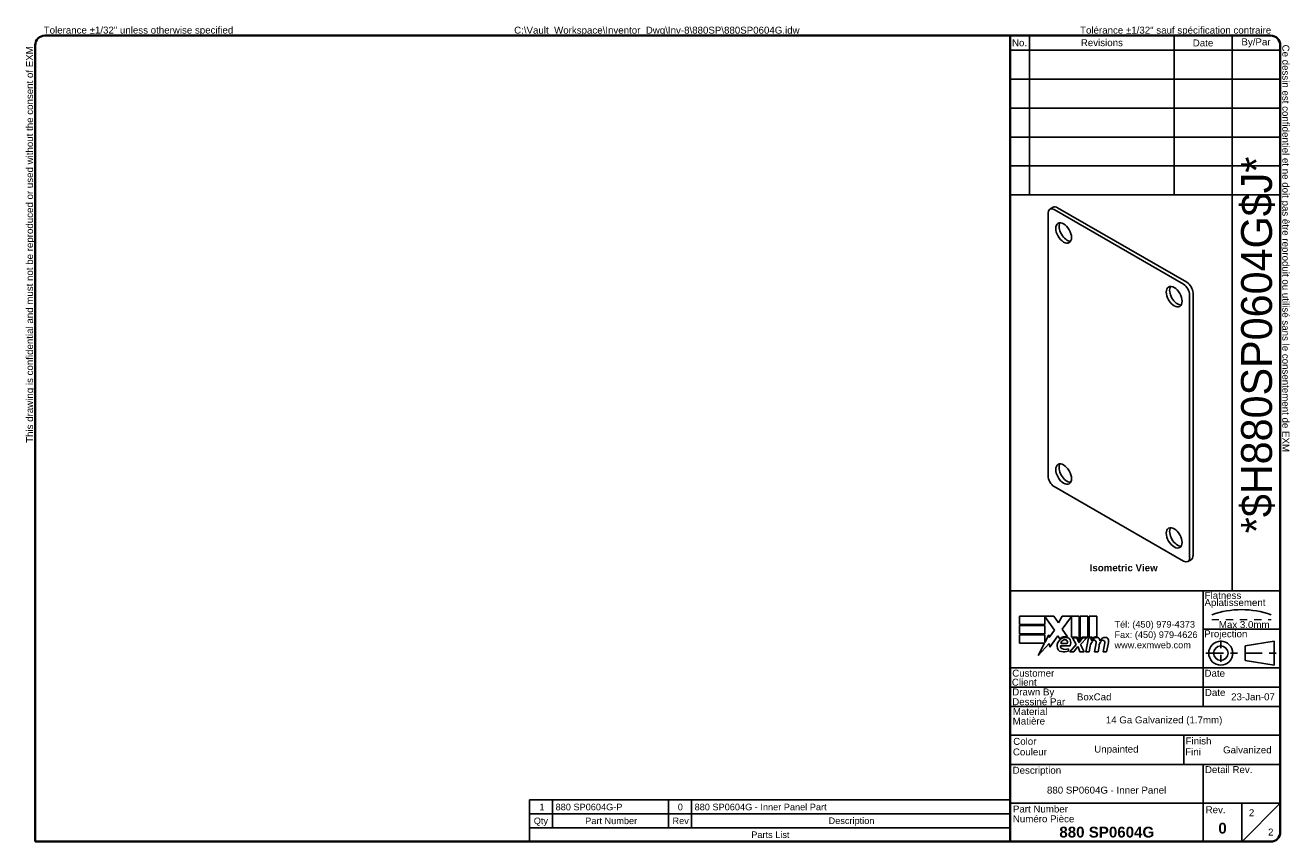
# Model space of a CAD drawing. Header units: inches. Extents: x 0.3 to 18.5, y 0.3 to 12.
import ezdxf
from ezdxf.enums import TextEntityAlignment as Align

# ---------------------------------------------------------------- set-up
doc = ezdxf.new("R2010")
doc.units = ezdxf.units.IN
doc.header["$LTSCALE"] = 1.111111
doc.header["$MEASUREMENT"] = 0
doc.linetypes.add('CHAIN', pattern=[0.7087, 0.4724, -0.0591, 0.1181, -0.0591])
doc.linetypes.add('DASHED', pattern=[0.2067, 0.1654, -0.0413])
doc.layers.get('0').update_dxf_attribs({"lineweight": 25})
for name, color, linetype, lineweight in [('Centerline(ANSI)', 7, 'Continuous', 25), ('Sketch Geometry(ANSI)', 7, 'Continuous', 25), ('Symbols(ANSI)', 7, 'Continuous', 25), ('Visible Edges(ANSI)', 7, 'Continuous', 25)]:
    doc.layers.add(name, color=color, linetype=linetype, lineweight=lineweight)
doc.styles.add('Current-ANSI', font='arial.ttf')
doc.styles.add('Part List-ANSI', font='arial.ttf')
doc.styles.add('Text Style44', font='arialbd.ttf')
doc.styles.add('Text Style83', font='FRE3OF9X.TTF')

# ---------------------------------------------------------------- blocks, each defined once
blk = doc.blocks.new('Parts List')
at = {"layer": 'Symbols(ANSI)'}
for p, q in [((13.023, 0.795), (6.798, 0.795)), ((6.798, 0.795), (6.798, 0.615)), ((7.098, 0.795), (7.098, 0.615)), ((8.598, 0.795), (8.598, 0.615)), ((8.898, 0.795), (8.898, 0.615)), ((13.023, 0.795), (13.023, 0.615)), ((13.023, 0.615), (6.798, 0.615)), ((6.798, 0.435), (6.798, 0.615)), ((7.098, 0.435), (7.098, 0.615)), ((8.598, 0.435), (8.598, 0.615)), ((8.898, 0.435), (8.898, 0.615)), ((13.023, 0.435), (13.023, 0.615)), ((6.798, 0.255), (6.798, 0.435)), ((13.023, 0.435), (6.798, 0.435)), ((13.023, 0.255), (13.023, 0.435)), ((13.023, 0.255), (6.798, 0.255))]:
    blk.add_line(p, q, dxfattribs=at)
at = {"layer": 'Symbols(ANSI)', "char_height": 0.085, "attachment_point": 7, "line_spacing_factor": 0.25, "style": 'Part List-ANSI'}
for s, insert in [('1', (6.928, 0.662)), ('880 SP0604G-P', (7.138, 0.66)), ('0', (8.72, 0.66)), ('880 SP0604G - Inner Panel Part', (8.938, 0.66)), ('Qty', (6.855, 0.456)), ('Part Number', (7.521, 0.481)), ('Rev', (8.652, 0.481)), ('Description', (10.673, 0.458)), ('Parts List', (9.672, 0.301))]:
    blk.add_mtext(s, dxfattribs=dict(at, insert=insert))
blk = doc.blocks.new('Title Blocks EXM - ANSI B')
for p, q in [((13.372, 3.063), (13.372, 3.17)), ((13.372, 3.17), (13.818, 3.17)), ((13.824, 2.989), (13.701, 3.168)), ((13.701, 3.168), (13.701, 3.063)), ((13.818, 3.17), (13.877, 3.083)), ((13.877, 3.083), (13.923, 3.17)), ((13.923, 3.17), (14.146, 3.17)), ((14.046, 3.166), (13.924, 3.002)), ((14.046, 2.9), (14.046, 3.166)), ((14.146, 3.17), (14.146, 2.842)), ((14.16, 3.17), (14.259, 3.17)), ((14.16, 2.866), (14.16, 3.17)), ((14.259, 3.17), (14.259, 2.9)), ((14.273, 3.17), (14.372, 3.17)), ((14.273, 2.9), (14.273, 3.17)), ((14.372, 3.17), (14.372, 2.905)), ((13.701, 3.063), (13.372, 3.063)), ((13.372, 3.049), (13.701, 3.049)), ((13.372, 2.942), (13.372, 3.049)), ((13.701, 3.049), (13.701, 2.942)), ((13.758, 2.895), (13.824, 2.989)), ((13.924, 3.002), (13.993, 2.903)), ((13.701, 2.942), (13.372, 2.942)), ((13.372, 2.82), (13.372, 2.927)), ((13.372, 2.927), (13.701, 2.927)), ((13.695, 2.82), (13.372, 2.82)), ((13.612, 2.661), (13.695, 2.82)), ((13.758, 2.815), (13.612, 2.661)), ((13.701, 2.831), (13.752, 2.929)), ((13.701, 2.927), (13.701, 2.831)), ((13.752, 2.929), (13.758, 2.895)), ((13.765, 2.768), (13.758, 2.815)), ((13.87, 2.914), (13.765, 2.768)), ((13.893, 2.876), (13.87, 2.914)), ((13.905, 2.788), (14.027, 2.788)), ((13.91, 2.818), (13.99, 2.818)), ((14.023, 2.709), (14.105, 2.802)), ((14.121, 2.9), (14.046, 2.9)), ((14.059, 2.891), (14.113, 2.891)), ((14.105, 2.802), (14.059, 2.891)), ((14.113, 2.891), (14.139, 2.83)), ((14.146, 2.842), (14.121, 2.9)), ((14.139, 2.83), (14.146, 2.83)), ((14.146, 2.83), (14.19, 2.891)), ((14.185, 2.9), (14.16, 2.866)), ((14.245, 2.891), (14.164, 2.803)), ((14.164, 2.803), (14.209, 2.709)), ((14.259, 2.9), (14.185, 2.9)), ((14.19, 2.891), (14.245, 2.891)), ((14.232, 2.709), (14.264, 2.891)), ((14.264, 2.891), (14.302, 2.891)), ((14.314, 2.9), (14.273, 2.9)), ((14.302, 2.891), (14.299, 2.859)), ((14.299, 2.859), (14.309, 2.859)), ((14.312, 2.88), (14.314, 2.9)), ((14.345, 2.709), (14.365, 2.824)), ((14.457, 2.709), (14.477, 2.824)), ((14.523, 2.823), (14.501, 2.709)), ((14.005, 2.718), (14.005, 2.748)), ((14.077, 2.709), (14.023, 2.709)), ((14.122, 2.774), (14.077, 2.709)), ((14.13, 2.774), (14.122, 2.774)), ((14.155, 2.709), (14.13, 2.774)), ((14.209, 2.709), (14.155, 2.709)), ((14.276, 2.709), (14.232, 2.709)), ((14.289, 2.784), (14.276, 2.709)), ((14.389, 2.709), (14.345, 2.709)), ((14.402, 2.784), (14.389, 2.709)), ((14.501, 2.709), (14.457, 2.709))]:
    blk.add_line(p, q)
for centre, radius, start, end in [((13.991, 2.772), 0.133, 134.1684, 176.5646), ((13.968, 2.796), 0.11, 77.079, 133.1785), ((13.968, 2.796), 0.0996, 80.4085, 134.1684), ((13.936, 2.779), 0.032, 163.5261, 244.6784), ((13.965, 2.811), 0.056, 109.3797, 172.9975), ((13.959, 2.83), 0.0365, 51.1652, 109.3797), ((13.962, 2.833), 0.0318, 331.4547, 51.1652), ((13.981, 2.843), 0.0507, 23.8445, 85.0802), ((13.941, 2.826), 0.094, 336.1555, 23.8445), ((14.442, 2.757), 0.155, 147.5992, 170), ((14.376, 2.816), 0.08, 89.4776, 147.4114), ((14.346, 2.818), 0.042, 96.03, 147.5992), ((14.37, 2.825), 0.08, 88.7952, 136.5849), ((14.344, 2.839), 0.02, 23.5571, 96.03), ((14.325, 2.831), 0.041, 350, 23.5571), ((14.377, 2.862), 0.0338, 16.9928, 89.4776), ((14.555, 2.759), 0.155, 148.5584, 170.8257), ((14.317, 2.844), 0.096, 3.6169, 16.9928), ((14.486, 2.814), 0.0819, 89.6788, 153.9508), ((14.458, 2.818), 0.042, 96.1027, 147.6083), ((14.456, 2.839), 0.02, 23.5487, 96.1027), ((14.437, 2.831), 0.041, 349.9922, 23.5487), ((14.487, 2.861), 0.035, 18.4748, 89.6788), ((14.429, 2.842), 0.096, 349, 18.4748), ((13.925, 2.776), 0.0658, 176.5646, 261.5605), ((13.945, 2.911), 0.202, 261.5605, 287.3343), ((13.966, 2.842), 0.102, 244.6784, 292.5609)]:
    blk.add_arc(centre, radius, start, end)
at = {"layer": 'Centerline(ANSI)', "linetype": 'DASHED', "lineweight": 18, "ltscale": 0.507983}
blk.add_line((15.861, 3.128), (16.632, 3.128), dxfattribs=at)
at = {"layer": 'Centerline(ANSI)', "linetype": 'CHAIN', "ltscale": 0.185148}
blk.add_line((15.979, 2.855), (15.979, 2.521), dxfattribs=at)
at = {"layer": 'Centerline(ANSI)', "linetype": 'CHAIN', "ltscale": 0.437897}
blk.add_line((15.786, 2.691), (16.717, 2.691), dxfattribs=at)
at = {"layer": 'Sketch Geometry(ANSI)'}
for p, q in [((13.25, 10.687), (16.625, 10.687)), ((13.5, 10.687), (13.5, 8.625)), ((15.375, 10.687), (15.375, 8.625)), ((16.125, 10.687), (16.125, 3.5)), ((13.25, 10.5), (16.75, 10.5)), ((16.75, 10.562), (16.75, 0.375)), ((13.25, 10.125), (16.75, 10.125)), ((13.25, 9.75), (16.75, 9.75)), ((16.75, 9.375), (13.25, 9.375)), ((13.25, 9), (16.75, 9)), ((16.75, 9), (16.75, 8.625)), ((13.25, 8.625), (16.75, 8.625)), ((16.75, 3.5), (13.25, 3.5)), ((15.75, 2), (15.75, 3.5)), ((15.75, 3), (16.75, 3)), ((16.669, 2.847), (16.294, 2.785)), ((16.669, 2.535), (16.669, 2.847)), ((16.294, 2.785), (16.294, 2.598)), ((16.75, 2.5), (13.25, 2.5)), ((16.294, 2.598), (16.669, 2.535)), ((16.75, 2.25), (13.25, 2.25)), ((16.75, 2), (13.25, 2)), ((13.25, 1.629), (16.75, 1.629)), ((15.499, 1.629), (15.499, 1.25)), ((13.25, 1.25), (16.75, 1.25)), ((15.75, 1.25), (15.75, 0.75)), ((15.75, 0.75), (13.25, 0.75)), ((16.25, 0.75), (15.75, 0.75)), ((15.75, 0.75), (15.75, 0.25)), ((16.25, 0.25), (16.25, 0.75)), ((16.25, 0.75), (16.75, 0.75)), ((16.25, 0.25), (16.75, 0.75)), ((16.625, 0.25), (13.25, 0.25))]:
    blk.add_line(p, q, dxfattribs=at)
at = {"layer": 'Sketch Geometry(ANSI)', "linetype": 'Continuous', "lineweight": 35}
for p, q in [((13.25, 8.625), (13.25, 10.687)), ((13.25, 8.625), (13.25, 3.5)), ((13.25, 0.25), (13.25, 3.5))]:
    blk.add_line(p, q, dxfattribs=at)
at = {"layer": 'Sketch Geometry(ANSI)'}
for radius in [0.156, 0.0935]:
    blk.add_circle((15.979, 2.691), radius, dxfattribs=at)
for centre, radius, start, end in [((16.625, 10.562), 0.125, 0, 90), ((16.247, 2.112), 1.143, 70.2973, 109.7027), ((16.625, 0.375), 0.125, 270, 0)]:
    blk.add_arc(centre, radius, start, end, dxfattribs=at)
at = {"layer": 'Symbols(ANSI)', "color": 7, "char_height": 0.09, "style": 'Current-ANSI'}
for s, insert, width, attachment_point in [('Revisions', (14.439, 10.596), 1.87331, 5), ('By/Par', (16.435, 10.594), 0.62202, 5), ('No.', (13.373, 10.595), 0.25039, 5), ('Date', (15.749, 10.593), 0.75135, 5), ('Date', (15.773, 2.136), 0.26554, 7), ('Rev.', (15.783, 0.618), 0.25854, 7)]:
    blk.add_mtext(s, dxfattribs=dict(at, insert=insert, width=width, attachment_point=attachment_point))
for s, insert, attachment_point in [('\\fArial|b1|i0;\\H0.0900;Isometric View', (14.281, 3.842), 1), ('Flatness', (15.77, 3.393), 7), ('Aplatissement', (15.768, 3.275), 7), ('Max 3.0mm', (15.954, 3.015), 7), ('Projection', (15.764, 2.87), 7), ('Customer', (13.278, 2.386), 7), ('Date', (15.768, 2.385), 7), ('Client', (13.273, 2.269), 7), ('Drawn By', (13.278, 2.117), 7), ('Dessiné Par', (13.278, 2.016), 7), ('Material', (13.286, 1.889), 7), ('Matière', (13.284, 1.766), 7), ('Couleur', (13.287, 1.366), 7), ('Color', (13.291, 1.503), 7), ('Fini', (15.518, 1.37), 7), ('Finish', (15.523, 1.508), 7), ('Description', (13.283, 1.103), 7), ('Detail Rev.', (15.774, 1.137), 7), ('Part Number', (13.287, 0.627), 7), ('Numéro Pièce', (13.286, 0.5), 7)]:
    blk.add_mtext(s, dxfattribs=dict(at, insert=insert, attachment_point=attachment_point))
at = {"layer": 'Symbols(ANSI)', "color": 7, "insert": (14.602, 3.107), "char_height": 0.085, "attachment_point": 1, "line_spacing_factor": 0.944221, "style": 'Current-ANSI'}
blk.add_mtext('\\fArial|b0|i0;\\H0.0850;Tél: (450) 979-4373\\PFax: (450) 979-4626\\Pwww.exmweb.com', dxfattribs=at)
at = {"layer": 'Symbols(ANSI)', "color": 7, "style": 'Current-ANSI'}
for tag, p in [('REV1', (13.375, 10.313)), ('REV1DATE', (15.75, 10.31)), ('REV1BY', (16.437, 10.313)), ('REV2', (13.373, 9.938)), ('REV2DATE', (15.747, 9.941)), ('REV2BY', (16.437, 9.938)), ('REV3', (13.374, 9.563)), ('REV3DATE', (15.752, 9.563)), ('REV3BY', (16.437, 9.564)), ('REV4', (13.377, 9.188)), ('REV4DATE', (15.752, 9.188)), ('REV4BY', (16.441, 9.188)), ('REV5', (13.373, 8.813)), ('REV5DATE', (15.752, 8.813)), ('REV5BY', (16.438, 8.811)), ('MFG_APPROVED_DATE', (16.393, 2.374)), ('DETAIL_REV', (16.249, 0.926))]:
    blk.add_attdef(tag, text='', height=0.09, dxfattribs=at).set_placement(p, align=Align.MIDDLE_CENTER)
for tag, p in [('REV1DESC', (13.526, 10.31)), ('REV2DESC', (13.525, 9.937)), ('REV3DESC', (13.528, 9.564)), ('REV4DESC', (13.533, 9.19)), ('REV5DESC', (13.532, 8.811)), ('COMPANY', (14.12, 2.375))]:
    blk.add_attdef(tag, text='', height=0.09, dxfattribs=at).set_placement(p, align=Align.MIDDLE_LEFT)
at = {"layer": 'Symbols(ANSI)', "color": 7, "style": 'Text Style83'}
blk.add_attdef('BARCODE_001', (16.642, 4.244), '', height=0.4, rotation=90, dxfattribs=at)
at = {"layer": 'Symbols(ANSI)', "color": 7}
for tag, p, height, style in [('AUTHOR_001', (14.116, 2.08), 0.09, 'Current-ANSI'), ('IDW_DATE_001', (16.113, 2.081), 0.09, 'Current-ANSI'), ('MATERIEL_001', (14.49, 1.782), 0.09, 'Current-ANSI'), ('COLOR_001', (14.34, 1.404), 0.09, 'Current-ANSI'), ('FINISH_001', (16.008, 1.394), 0.09, 'Current-ANSI'), ('IDW_DESC_001', (13.728, 0.873), 0.09, 'Current-ANSI'), ('Sheet_Number_001', (16.343, 0.58), 0.09, 'Current-ANSI'), ('IDW_REV_001', (15.947, 0.355), 0.14, 'Text Style44'), ('IDW_NAME_001', (13.888, 0.304), 0.14, 'Text Style44'), ('Number_of_sheets_001', (16.591, 0.33), 0.09, 'Current-ANSI')]:
    blk.add_attdef(tag, p, '', height=height, dxfattribs=dict(at, style=style))
blk = doc.blocks.new('Borders EXM - B (Inch)')
at = {"layer": 'Sketch Geometry(ANSI)', "linetype": 'Continuous', "lineweight": 35}
for p, q in [((16.398, 10.692), (0.523, 10.692)), ((0.398, 10.567), (0.398, 0.255)), ((16.523, 0.38), (16.523, 10.567)), ((0.398, 0.255), (16.398, 0.255))]:
    blk.add_line(p, q, dxfattribs=at)
for centre, start, end in [((0.523, 10.567), 90, 180), ((16.398, 10.567), 0, 90), ((16.398, 0.38), 270, 0)]:
    blk.add_arc(centre, 0.125, start, end, dxfattribs=at)
at = {"layer": 'Symbols(ANSI)', "color": 7, "char_height": 0.09, "attachment_point": 7, "style": 'Current-ANSI'}
for s, insert in [('Tolerance ±1/32" unless otherwise specified', (0.509, 10.692)), ('Tolérance ±1/32" sauf spécification contraire', (13.93, 10.691))]:
    blk.add_mtext(s, dxfattribs=dict(at, insert=insert))
for s, insert, rotation in [('This drawing is confidential and must not be reproduced or used without the consent of EXM', (0.398, 5.419), 90), ('Ce dessin est confidentiel et ne doit pas être reproduit ou utilisé sans le consentement de EXM', (16.522, 10.576), 270)]:
    blk.add_mtext(s, dxfattribs=dict(at, insert=insert, rotation=rotation))
at = {"layer": 'Symbols(ANSI)', "color": 7, "style": 'Current-ANSI'}
blk.add_attdef('FILENAME_AND_PATH_001', (6.601, 10.718), '', height=0.09, dxfattribs=at)

msp = doc.modelspace()

# ---------------------------------------------------------------- linework, layer by layer
at = {"layer": 'Visible Edges(ANSI)'}
for p, q in [((15.018, 5.546), (15.018, 9.326)), ((15.092, 9.411), (15.044, 9.383)), ((15.106, 9.377), (16.966, 8.303)), ((15.154, 9.405), (17.014, 8.331)), ((17.054, 8.15), (17.054, 4.37)), ((17.103, 8.178), (17.103, 4.398)), ((16.966, 4.319), (15.106, 5.392)), ((17.077, 4.34), (17.029, 4.313))]:
    msp.add_line(p, q, dxfattribs=at)
for centre, major_axis, start_param, end_param in [((15.106, 9.275), (-0.063, 0.108), 5.497787, 7.068583), ((15.154, 9.303), (-0.063, 0.108), 5.497787, 6.283185), ((15.289, 9.07), (-0.08, 0.139), 0.305238, 2.836354), ((16.88, 8.151), (-0.08, 0.139), 0.305238, 2.836354), ((16.966, 8.201), (0.062, -0.108), 0.785398, 2.356194), ((17.014, 8.229), (-0.063, 0.108), 3.926991, 5.497787), ((15.289, 5.6), (-0.08, 0.139), 0.305238, 2.836354), ((15.106, 5.494), (-0.062, 0.108), 0.785398, 2.356194), ((16.88, 4.681), (-0.08, 0.139), 0.305238, 2.836354), ((17.014, 4.449), (0.062, -0.108), 0, 0.785398), ((16.966, 4.421), (0.063, -0.108), 5.497787, 7.068583)]:
    msp.add_ellipse(centre, major_axis=major_axis, ratio=0.57735, start_param=start_param, end_param=end_param, dxfattribs=at)
for centre in [(15.241, 9.042), (16.832, 8.124), (15.241, 5.572), (16.832, 4.654)]:
    msp.add_ellipse(centre, major_axis=(0.08, -0.139), ratio=0.57735, dxfattribs=at)

# ---------------------------------------------------------------- block references
at = {"xscale": 1.111111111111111, "yscale": 1.111111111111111, "zscale": 1.111111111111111}
for name, p, values in [('Borders EXM - B (Inch)', (0, 0), {'FILENAME_AND_PATH_001': 'C:\\Vault_Workspace\\Inventor_Dwg\\Inv-8\\880SP\\880SP0604G.idw'}), ('Title Blocks EXM - ANSI B', (-0.252, 0.005), {'COLOR_001': 'Unpainted', 'AUTHOR_001': 'BoxCad', 'IDW_DATE_001': '23-Jan-07', 'IDW_REV_001': '0', 'Sheet_Number_001': '2', 'Number_of_sheets_001': '2', 'IDW_DESC_001': '880 SP0604G - Inner Panel', 'IDW_NAME_001': '880 SP0604G', 'BARCODE_001': '*$H880SP0604G$J*', 'FINISH_001': 'Galvanized', 'MATERIEL_001': '14 Ga Galvanized (1.7mm)'})]:
    msp.add_blockref(name, p, dxfattribs=at).add_auto_attribs(values)
at = {"layer": 'Symbols(ANSI)', "xscale": 1.111111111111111, "yscale": 1.111111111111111, "zscale": 1.111111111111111}
msp.add_blockref('Parts List', (0, 0), dxfattribs=at)

doc.saveas('drawing.dxf')
